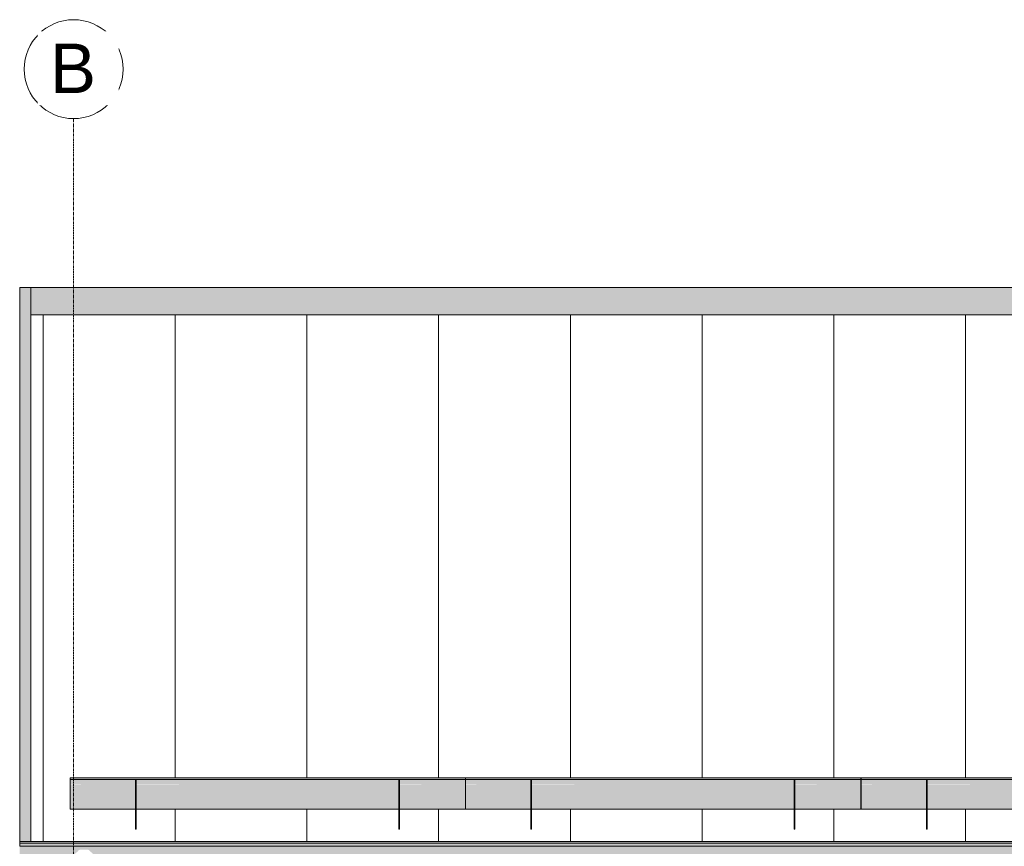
# Model space of a CAD drawing. Header units: centimetres. Extents: x 63249 to 70946, y -123 to 53714.
# Tile 15 of 58: x 66122 to 66570, y 317 to 693. Entities that reach past the tile are written whole.
import ezdxf

# ---------------------------------------------------------------- set-up
doc = ezdxf.new("R2010")
doc.units = ezdxf.units.CM
doc.linetypes.add('Linia siatki', pattern=[2.2225, 1.27, -0.3175, 0.3175, -0.3175])
for name, color, linetype, lineweight in [('A-GENM', 7, 'Continuous', 5), ('A-ROOF', 7, 'Continuous', 5), ('A-ROOF-OTLN', 7, 'Continuous', 5), ('A-ROOF-PATT', 7, 'Continuous', 5), ('S-GRID', 7, 'Continuous', 5), ('S-GRID-IDEN', 7, 'Continuous', 5)]:
    doc.layers.add(name, color=color, linetype=linetype, lineweight=lineweight)
doc.styles.add('Arial', font='arial.ttf', dxfattribs={"height": 22.5})

# ---------------------------------------------------------------- blocks, each defined once
blk = doc.blocks.new('Construction_Roof-Accessories_Lindab_KOTEGL - Construction_Roof-Accessories_Lindab_KOTEGL-9237828-Elewacja w osi 2 - Północna')
at = {"layer": 'A-GENM', "true_color": 0x383e42}
for points in [[(-63736.68, 347.24), (-63736.68, 347.29), (-63736.98, 347.24)], [(-63736.68, 344.59), (-63736.68, 347.24), (-63736.98, 347.24), (-63736.98, 344.59)], [(-63736.76, 343.85), (-63736.68, 343.85), (-63736.68, 344.59), (-63736.98, 344.59), (-63736.98, 343.85)], [(-63736.98, 324.91), (-63736.68, 324.91), (-63736.68, 343.85), (-63736.98, 343.85), (-63736.98, 330.04)]]:
    blk.add_hatch(color=250, dxfattribs=at).paths.add_polyline_path(points)
at = {"layer": 'A-GENM', "color": 250, "true_color": 0x2a2a2a}
for p, q in [((-63736.68, 347.3), (-63736.98, 347.3)), ((-63736.98, 347.3), (-63736.98, 347.24)), ((-63736.98, 347.3), (-63736.98, 347.29)), ((-63736.98, 344.59), (-63736.98, 347.24)), ((-63736.68, 347.29), (-63736.68, 347.3)), ((-63736.68, 347.24), (-63736.68, 347.3)), ((-63736.68, 347.24), (-63736.68, 344.59)), ((-63736.98, 344.59), (-63736.98, 343.85)), ((-63736.98, 324.91), (-63736.98, 343.85)), ((-63736.68, 343.85), (-63736.68, 344.59)), ((-63736.68, 343.85), (-63736.68, 324.91)), ((-63736.98, 324.91), (-63736.68, 324.91))]:
    blk.add_line(p, q, dxfattribs=at)
blk = doc.blocks.new('Construction_Roof-Accessories_Lindab_SNO_KOTEGL - Construction_Roof-Accessories_Lindab_SNO-V12-Elewacja w osi 2 - Północna')
at = {"layer": 'A-GENM', "true_color": 0x383e42}
for points in [[(-64034.36, 348.24), (-63946.68, 348.24), (-63946.68, 348.35), (-64126.68, 348.35), (-64126.68, 348.24), (-64039.37, 348.24)], [(-64126.68, 348.03), (-63946.68, 348.03), (-63946.68, 348.24), (-64126.68, 348.24)], [(-64024.35, 347.5), (-63946.68, 347.55), (-63946.68, 348.03), (-64126.68, 348), (-64126.68, 347.5), (-64029.35, 347.5)], [(-64034.36, 345.13), (-63976.98, 345.13), (-63976.98, 347.29), (-63976.68, 347.24), (-63976.68, 345.13), (-63946.68, 345.13), (-63946.68, 347.5), (-64126.68, 347.5), (-64126.68, 345.13), (-64096.98, 345.13), (-64096.98, 347.29), (-64096.68, 347.24), (-64096.68, 345.13), (-64044.38, 345.13)]]:
    blk.add_hatch(color=250, dxfattribs=at).paths.add_polyline_path(points)
h = blk.add_hatch(color=250, dxfattribs=at)
h.paths.add_polyline_path([(-64024.35, 344.8), (-63976.98, 344.86), (-63976.98, 345.13), (-64096.68, 345.09), (-64096.68, 344.8), (-64034.36, 344.8)])
h.paths.add_polyline_path([(-64124.51, 344.8), (-64096.98, 344.86), (-64096.98, 345.13), (-64126.68, 345.09), (-64126.68, 344.8)])
h.paths.add_polyline_path([(-63946.68, 344.8), (-63946.68, 345.13), (-63976.68, 345.08), (-63976.68, 344.8), (-63954.23, 344.8)])
h = blk.add_hatch(color=250, dxfattribs=at)
h.paths.add_polyline_path([(-64024.35, 334.07), (-63976.98, 334.07), (-63976.98, 344.8), (-64096.68, 344.8), (-64096.68, 334.07), (-64034.36, 334.07)])
h.paths.add_polyline_path([(-64124.51, 334.07), (-64096.98, 334.07), (-64096.98, 344.8), (-64126.68, 344.8), (-64126.68, 334.07)])
h.paths.add_polyline_path([(-63946.68, 334.07), (-63946.68, 344.8), (-63976.68, 344.8), (-63976.68, 334.07), (-63949.22, 334.07)])
h = blk.add_hatch(color=250, dxfattribs=at)
h.paths.add_polyline_path([(-63949.22, 333.95), (-63946.68, 333.99), (-63946.68, 334.07), (-63976.68, 334.02), (-63976.68, 333.95), (-63954.23, 333.95)])
h.paths.add_polyline_path([(-64114.5, 333.95), (-64096.98, 333.99), (-64096.98, 334.07), (-64126.68, 334.02), (-64126.68, 333.95), (-64119.5, 333.95)])
h.paths.add_polyline_path([(-63979.27, 333.95), (-63976.98, 333.99), (-63976.98, 334.07), (-64096.68, 334.02), (-64096.68, 333.95), (-63984.28, 333.95)])
at = {"layer": 'A-GENM', "color": 250, "true_color": 0x2a2a2a}
for p, q in [((-64126.68, 348.24), (-64126.68, 348.35)), ((-63946.68, 348.35), (-64126.68, 348.35)), ((-64126.68, 348.03), (-64126.68, 348.24)), ((-63946.68, 348.24), (-64126.68, 348.24)), ((-64126.68, 347.5), (-64126.68, 348.03)), ((-64126.68, 345.13), (-64126.68, 347.5)), ((-63946.68, 347.5), (-64126.68, 347.5)), ((-64126.68, 345.13), (-64126.68, 344.8)), ((-64126.68, 334.07), (-64126.68, 344.8)), ((-64126.68, 334.07), (-64126.68, 333.95)), ((-64126.68, 333.95), (-64096.98, 333.95)), ((-64096.68, 333.95), (-63976.98, 333.95)), ((-63976.68, 333.95), (-63946.68, 333.95))]:
    blk.add_line(p, q, dxfattribs=at)
blk = doc.blocks.new('Construction_Roof-Accessories_Lindab_SNO_KOTEGL - Construction_Roof-Accessories_Lindab_SNO-V13-Elewacja w osi 2 - Północna')
at = {"layer": 'A-GENM', "true_color": 0x383e42}
for points in [[(-64306.85, 348.24), (-64126.85, 348.24), (-64126.85, 348.35), (-64306.85, 348.35)], [(-64219.67, 348.03), (-64126.85, 348.03), (-64126.85, 348.24), (-64306.85, 348.24), (-64306.85, 348.03), (-64224.68, 348.03)], [(-64306.85, 347.5), (-64126.85, 347.55), (-64126.85, 348.03), (-64306.85, 348), (-64306.85, 347.55)], [(-64306.85, 345.13), (-64277.15, 345.13), (-64277.15, 347.29), (-64276.85, 347.24), (-64276.85, 345.13), (-64157.15, 345.13), (-64157.15, 347.29), (-64156.85, 347.24), (-64156.85, 345.13), (-64126.85, 345.13), (-64126.85, 347.5), (-64306.85, 347.5), (-64306.85, 347.17)]]:
    blk.add_hatch(color=250, dxfattribs=at).paths.add_polyline_path(points)
h = blk.add_hatch(color=250, dxfattribs=at)
h.paths.add_polyline_path([(-64306.85, 344.8), (-64277.15, 344.86), (-64277.15, 345.13), (-64306.85, 345.09), (-64306.85, 344.86)])
h.paths.add_polyline_path([(-64224.68, 344.8), (-64157.15, 344.86), (-64157.15, 345.13), (-64276.85, 345.09), (-64276.85, 344.8), (-64234.7, 344.8)])
h.paths.add_polyline_path([(-64126.85, 344.8), (-64126.85, 345.13), (-64156.85, 345.08), (-64156.85, 344.8), (-64134.53, 344.8)])
h = blk.add_hatch(color=250, dxfattribs=at)
h.paths.add_polyline_path([(-64306.85, 334.07), (-64277.15, 334.07), (-64277.15, 344.8), (-64306.85, 344.8), (-64306.85, 335.75)])
h.paths.add_polyline_path([(-64129.52, 334.07), (-64126.85, 334.07), (-64126.85, 344.8), (-64156.85, 344.8), (-64156.85, 334.07), (-64134.53, 334.07)])
h.paths.add_polyline_path([(-64276.85, 334.07), (-64157.15, 334.07), (-64157.15, 344.8), (-64276.85, 344.8), (-64276.85, 334.37)])
h = blk.add_hatch(color=250, dxfattribs=at)
h.paths.add_polyline_path([(-64129.52, 333.95), (-64126.85, 333.99), (-64126.85, 334.07), (-64156.85, 334.02), (-64156.85, 333.95), (-64134.53, 333.95)])
h.paths.add_polyline_path([(-64306.85, 333.95), (-64277.15, 333.99), (-64277.15, 334.07), (-64306.85, 334.02), (-64306.85, 333.96)])
h.paths.add_polyline_path([(-64276.85, 333.95), (-64157.15, 333.99), (-64157.15, 334.07), (-64276.85, 334.02), (-64276.85, 333.95)])
at = {"layer": 'A-GENM', "color": 250, "true_color": 0x2a2a2a}
for p, q in [((-64306.85, 348.24), (-64306.85, 348.35)), ((-64126.85, 348.35), (-64306.85, 348.35)), ((-64306.85, 348.03), (-64306.85, 348.24)), ((-64126.85, 348.24), (-64306.85, 348.24)), ((-64306.85, 347.5), (-64306.85, 348.03)), ((-64306.85, 345.13), (-64306.85, 347.5)), ((-64126.85, 347.5), (-64306.85, 347.5)), ((-64126.85, 348.35), (-64126.85, 348.24)), ((-64126.85, 348.24), (-64126.85, 348.03)), ((-64126.85, 348.03), (-64126.85, 347.5)), ((-64126.85, 347.5), (-64126.85, 345.13)), ((-64306.85, 345.13), (-64306.85, 344.8)), ((-64306.85, 334.07), (-64306.85, 344.8)), ((-64126.85, 344.8), (-64126.85, 345.13)), ((-64126.85, 344.8), (-64126.85, 334.07)), ((-64306.85, 334.07), (-64306.85, 333.95)), ((-64306.85, 333.95), (-64277.15, 333.95)), ((-64276.85, 333.95), (-64157.15, 333.95)), ((-64156.85, 333.95), (-64126.85, 333.95)), ((-64126.85, 333.95), (-64126.85, 334.07))]:
    blk.add_line(p, q, dxfattribs=at)
blk = doc.blocks.new('Construction_Roof-Accessories_Lindab_SNO_KOTEGL - Construction_Roof-Accessories_Lindab_SNO-V16-Elewacja w osi 2 - Północna')
at = {"layer": 'A-GENM', "true_color": 0x383e42}
for points in [[(-64486.85, 348.24), (-64306.85, 348.24), (-64306.85, 348.35), (-64486.85, 348.35)], [(-64399.97, 348.03), (-64306.85, 348.03), (-64306.85, 348.24), (-64486.85, 348.24), (-64486.85, 348.03), (-64404.98, 348.03)], [(-64486.85, 347.5), (-64306.85, 347.55), (-64306.85, 348.03), (-64486.85, 348), (-64486.85, 347.55)], [(-64394.96, 345.13), (-64337.15, 345.13), (-64337.15, 347.29), (-64336.85, 347.24), (-64336.85, 345.13), (-64306.85, 345.13), (-64306.85, 347.5), (-64486.85, 347.5), (-64486.85, 345.13), (-64457.15, 345.13), (-64457.15, 347.29), (-64456.85, 347.24), (-64456.85, 345.13), (-64404.98, 345.13)]]:
    blk.add_hatch(color=250, dxfattribs=at).paths.add_polyline_path(points)
h = blk.add_hatch(color=250, dxfattribs=at)
h.paths.add_polyline_path([(-64486.85, 344.8), (-64457.15, 344.86), (-64457.15, 345.13), (-64486.85, 345.09), (-64486.85, 344.86)])
h.paths.add_polyline_path([(-64404.98, 344.8), (-64337.15, 344.86), (-64337.15, 345.13), (-64456.85, 345.09), (-64456.85, 344.8), (-64415, 344.8)])
h.paths.add_polyline_path([(-64306.85, 344.8), (-64306.85, 345.13), (-64336.85, 345.08), (-64336.85, 344.8), (-64314.83, 344.8)])
h = blk.add_hatch(color=250, dxfattribs=at)
h.paths.add_polyline_path([(-64486.85, 334.07), (-64457.15, 334.07), (-64457.15, 344.8), (-64486.85, 344.8), (-64486.85, 341.46)])
h.paths.add_polyline_path([(-64456.85, 334.07), (-64337.15, 334.07), (-64337.15, 344.8), (-64456.85, 344.8), (-64456.85, 334.37)])
h.paths.add_polyline_path([(-64306.85, 334.07), (-64306.85, 344.8), (-64336.85, 344.8), (-64336.85, 334.07), (-64309.82, 334.07)])
h = blk.add_hatch(color=250, dxfattribs=at)
h.paths.add_polyline_path([(-64306.85, 333.95), (-64306.85, 334.07), (-64336.85, 334.02), (-64336.85, 333.95), (-64309.82, 333.95)])
h.paths.add_polyline_path([(-64457.15, 333.95), (-64457.15, 334.07), (-64486.85, 334.02), (-64486.85, 333.95), (-64460.07, 333.95)])
h.paths.add_polyline_path([(-64394.96, 333.95), (-64337.15, 333.99), (-64337.15, 334.07), (-64456.85, 334.02), (-64456.85, 333.95), (-64404.98, 333.95)])
at = {"layer": 'A-GENM', "color": 250, "true_color": 0x2a2a2a}
for p, q in [((-64486.85, 348.24), (-64486.85, 348.35)), ((-64306.85, 348.35), (-64486.85, 348.35)), ((-64486.85, 348.03), (-64486.85, 348.24)), ((-64306.85, 348.24), (-64486.85, 348.24)), ((-64486.85, 347.5), (-64486.85, 348.03)), ((-64486.85, 345.13), (-64486.85, 347.5)), ((-64306.85, 347.5), (-64486.85, 347.5)), ((-64306.85, 348.35), (-64306.85, 348.24)), ((-64306.85, 348.24), (-64306.85, 348.03)), ((-64306.85, 348.03), (-64306.85, 347.5)), ((-64306.85, 347.5), (-64306.85, 345.13)), ((-64486.85, 345.13), (-64486.85, 344.8)), ((-64486.85, 334.07), (-64486.85, 344.8)), ((-64306.85, 344.8), (-64306.85, 345.13)), ((-64306.85, 344.8), (-64306.85, 334.07)), ((-64486.85, 334.07), (-64486.85, 333.95)), ((-64486.85, 333.95), (-64457.15, 333.95)), ((-64456.85, 333.95), (-64337.15, 333.95)), ((-64336.85, 333.95), (-64306.85, 333.95)), ((-64306.85, 333.95), (-64306.85, 334.07))]:
    blk.add_line(p, q, dxfattribs=at)
blk = doc.blocks.new('Siatka - M_Symbol siatki - okrąg mniejszy-7853319-Elewacja w osi 2 - Północna')
at = {"layer": 'S-GRID-IDEN'}
blk.add_circle((-63400.4, -100.34), 22.5, dxfattribs=at)

msp = doc.modelspace()

# ---------------------------------------------------------------- hatches: boundary and pattern name
at = {"layer": 'A-ROOF', "true_color": 0x7f7f7f}
msp.add_hatch(color=8, dxfattribs=at).paths.add_polyline_path([(66126.98, 558.93), (67251.01, 558.93), (67251.01, 571.43), (66126.98, 571.43)])
at = {"layer": 'A-ROOF-OTLN', "true_color": 0x383e42}
for points in [[(66121.98, 318.52), (67256.01, 318.52), (67256.01, 319.33), (66121.98, 319.33), (66121.98, 318.62)], [(66727.68, 317.13), (67256.01, 317.16), (67256.01, 318.52), (66121.98, 318.5), (66121.98, 317.13), (66722.67, 317.13)], [(66121.98, 312.85), (66146.32, 312.85), (66146.42, 313.01), (66146.61, 313.12), (66146.91, 313.48), (66147.2, 313.66), (66147.71, 314.24), (66148.05, 314.46), (66148.74, 315.22), (66149.17, 315.47), (66149.36, 315.67), (66153.13, 315.67), (66153.37, 315.44), (66153.74, 315.22), (66154.47, 314.44), (66154.78, 314.24), (66155.32, 313.65), (66155.63, 313.41), (66155.94, 313.08), (66156.07, 313.01), (66156.17, 312.85), (67220.72, 312.86), (67220.74, 313.13), (67220.89, 313.7), (67221.27, 314.49), (67221.39, 314.92), (67221.7, 315.5), (67222.03, 316.69), (67231.2, 316.64), (67231.21, 316.61), (67231.55, 315.47), (67231.91, 314.8), (67232.01, 314.46), (67232.47, 313.41), (67232.58, 312.85), (67256.01, 312.85), (67256.01, 317.13), (66121.98, 317.13), (66121.98, 312.91)]]:
    msp.add_hatch(color=250, dxfattribs=at).paths.add_polyline_path(points)
at = {"layer": 'A-ROOF-PATT', "true_color": 0xc7ae96}
msp.add_hatch(color=253, dxfattribs=at).paths.add_polyline_path([(66126.98, 319.33), (66126.98, 571.43), (66121.98, 571.43), (66121.98, 319.33)])
at = {"layer": 'A-ROOF-PATT'}
h = msp.add_hatch(dxfattribs=at)
h.set_pattern_fill('FP_5', color=256, style=0, pattern_type=2)
h.set_pattern_definition([(90, (66372.68, 201.58), (-60, 4e-15), [])])
h.paths.add_polyline_path([(66126.98, 319.33), (67251.01, 319.33), (67251.01, 558.93), (66126.98, 558.93), (66126.98, 364.3)])
h.paths.add_polyline_path([(66834.85, 324.87), (66834.85, 333.91), (66715.15, 333.91), (66715.15, 324.87), (66714.85, 324.87), (66714.85, 333.91), (66655.15, 333.95), (66655.15, 324.91), (66654.85, 324.91), (66654.85, 333.95), (66535.15, 333.95), (66535.15, 324.91), (66534.85, 324.91), (66534.85, 333.95), (66505.15, 333.99), (66505.15, 348.35), (67225.15, 348.35), (67225.15, 333.95), (67195.15, 333.95), (67195.15, 324.91), (67194.85, 324.91), (67194.85, 333.95), (67075.15, 333.95), (67075.15, 324.91), (67074.85, 324.91), (67074.85, 333.95), (67015.15, 333.95), (67015.15, 324.91), (67014.85, 324.91), (67014.85, 333.95), (66895.15, 333.95), (66895.15, 324.91), (66894.85, 324.91), (66894.85, 333.95), (66835.15, 333.91), (66835.15, 324.87)])
h.paths.add_polyline_path([(66474.98, 324.91), (66474.68, 324.91), (66474.68, 333.95), (66354.98, 333.95), (66354.98, 324.91), (66354.68, 324.91), (66354.68, 333.95), (66294.98, 333.95), (66294.98, 324.91), (66294.68, 324.91), (66294.68, 333.95), (66174.98, 333.95), (66174.98, 324.91), (66174.68, 324.91), (66174.68, 333.95), (66144.98, 333.99), (66144.98, 348.35), (66504.98, 348.35), (66504.98, 333.95), (66474.98, 333.95), (66474.98, 330.04)])

# ---------------------------------------------------------------- linework, layer by layer
at = {"layer": 'A-ROOF'}
for p, q in [((66126.98, 319.33), (66126.98, 571.43)), ((66126.98, 571.43), (67251.01, 571.43)), ((66126.98, 558.93), (67251.01, 558.93))]:
    msp.add_line(p, q, dxfattribs=at)
at = {"layer": 'A-ROOF-OTLN'}
for p, q in [((66121.98, 571.43), (66126.98, 571.43)), ((66121.98, 318.53), (66121.98, 571.43)), ((67256.01, 319.33), (66121.98, 319.33)), ((67256.01, 318.52), (66121.98, 318.52)), ((66121.98, 318.52), (66121.98, 317.13)), ((66121.98, 317.13), (67256.01, 317.13))]:
    msp.add_line(p, q, dxfattribs=at)
at = {"layer": 'S-GRID', "color": 9, "linetype": 'Linia siatki', "true_color": 0xc0c0c0}
msp.add_line((66146.53, -77.84), (66146.53, 648.24), dxfattribs=at)

# ---------------------------------------------------------------- block references
at = {"layer": 'A-GENM', "color": 250, "true_color": 0x2a2a2a}
for name, p in [('Construction_Roof-Accessories_Lindab_SNO_KOTEGL - Construction_Roof-Accessories_Lindab_SNO-V16-Elewacja w osi 2 - Północna', (130631.83, 0)), ('Construction_Roof-Accessories_Lindab_KOTEGL - Construction_Roof-Accessories_Lindab_KOTEGL-9237828-Elewacja w osi 2 - Północna', (129911.66, 0)), ('Construction_Roof-Accessories_Lindab_KOTEGL - Construction_Roof-Accessories_Lindab_KOTEGL-9237828-Elewacja w osi 2 - Północna', (130031.66, 0)), ('Construction_Roof-Accessories_Lindab_SNO_KOTEGL - Construction_Roof-Accessories_Lindab_SNO-V13-Elewacja w osi 2 - Północna', (130631.83, 0)), ('Construction_Roof-Accessories_Lindab_KOTEGL - Construction_Roof-Accessories_Lindab_KOTEGL-9237828-Elewacja w osi 2 - Północna', (130091.66, 0)), ('Construction_Roof-Accessories_Lindab_KOTEGL - Construction_Roof-Accessories_Lindab_KOTEGL-9237828-Elewacja w osi 2 - Północna', (130211.66, 0)), ('Construction_Roof-Accessories_Lindab_SNO_KOTEGL - Construction_Roof-Accessories_Lindab_SNO-V12-Elewacja w osi 2 - Północna', (130631.83, 0)), ('Construction_Roof-Accessories_Lindab_KOTEGL - Construction_Roof-Accessories_Lindab_KOTEGL-9237828-Elewacja w osi 2 - Północna', (130271.83, 0))]:
    msp.add_blockref(name, p, dxfattribs=at)
at = {"layer": 'S-GRID-IDEN'}
msp.add_blockref('Siatka - M_Symbol siatki - okrąg mniejszy-7853319-Elewacja w osi 2 - Północna', (129546.93, 771.08), dxfattribs=at)

# ---------------------------------------------------------------- next in the draw order: texts
at = {"layer": 'S-GRID-IDEN', "insert": (66135.77, 682.36), "char_height": 22.5, "width": 25.654, "attachment_point": 1, "style": 'Arial', "bg_fill": 3, "box_fill_scale": 1.25, "bg_fill_color": 256, "bg_fill_true_color": 13158600, "bg_fill_transparency": 0}
msp.add_mtext('\\fArial|b0|i0|c238|p34|;B', dxfattribs=at)

doc.saveas('drawing.dxf')
